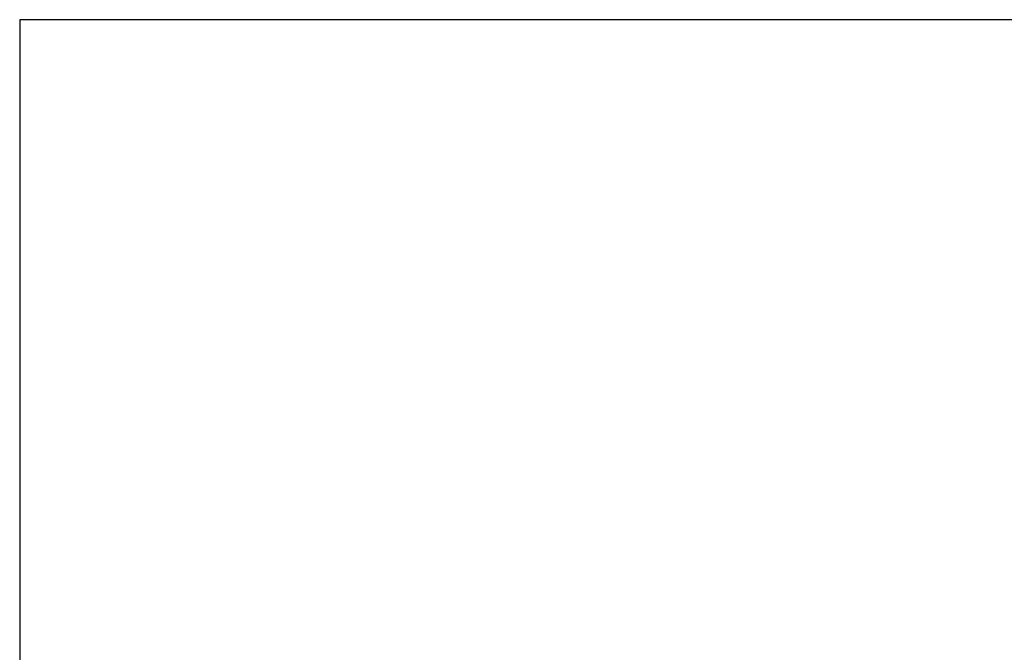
# Model space of a CAD drawing. Extents: x -217 to 423, y -193 to 255.
# Tile 13 of 39: x -217 to -28, y 134 to 255. Entities that reach past the tile are written whole.
import ezdxf

# ---------------------------------------------------------------- set-up
doc = ezdxf.new("R2010")
doc.units = 0
doc.header["$MEASUREMENT"] = 0
doc.layers.add('Level 1', color=253, linetype='Continuous', lineweight=18)

msp = doc.modelspace()

# ---------------------------------------------------------------- linework, layer by layer
at = {"layer": 'Level 1', "color": 214, "linetype": 'Continuous', "lineweight": 25}
msp.add_3dface([(-216.67, -192.74), (423.33, -192.74), (423.33, 255.26), (-216.67, 255.26)], dxfattribs=at)
msp.add_3dface([(-216.67, -192.74), (423.33, -192.74), (423.33, 255.26), (-216.67, 255.26)], dxfattribs=at)
msp.add_3dface([(-216.67, -192.74), (423.33, -192.74), (423.33, 255.26), (-216.67, 255.26)], dxfattribs=at)
msp.add_3dface([(-216.67, -192.74), (423.33, -192.74), (423.33, 255.26), (-216.67, 255.26)], dxfattribs=at)
msp.add_3dface([(-216.67, -192.74), (423.33, -192.74), (423.33, 255.26), (-216.67, 255.26)], dxfattribs=at)

doc.saveas('drawing.dxf')
